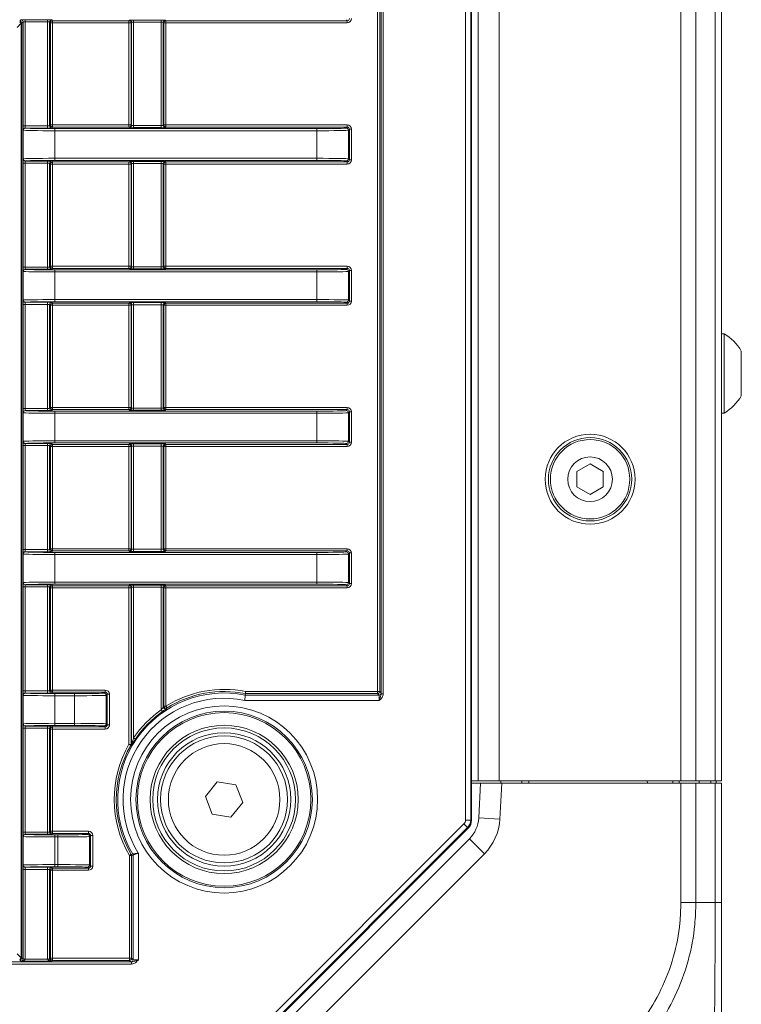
# Model space of a CAD drawing. Header units: millimetres. Extents: x 0 to 1118, y 0 to 864.
# Tile 76 of 139: x 681 to 698, y 166 to 189. Entities that reach past the tile are written whole.
import ezdxf

# ---------------------------------------------------------------- set-up
doc = ezdxf.new("R2010")
doc.units = ezdxf.units.MM
doc.dimstyles.new('SLDDIMSTYLE2', dxfattribs={"dimtxt": 0.18, "dimasz": 3.302, "dimexe": 0, "dimexo": 0.0625, "dimgap": 0, "dimtad": 0, "dimtih": 1, "dimtoh": 1, "dimdec": 0, "dimrnd": 1e-09, "dimzin": 0, "dimdsep": 46, "dimtxsty": 'Standard', "dimsah": 1, "dimcen": 0.09, "dimadec": 0, "dimazin": 0, "dimtfac": 3.302, "dimtdec": 0, "dimtofl": 0, "dimtmove": 0, "dimatfit": 3, "dimfxl": 1, "dimfrac": 2, "dimtolj": 1, "dimtzin": 0, "dimarcsym": 0})

msp = doc.modelspace()

# ---------------------------------------------------------------- linework, layer by layer
at = {"color": 9, "linetype": 'Continuous', "lineweight": 0}
for p, q in [((691.899, 170.247), (691.899, 228.847)), ((692.024, 228.847), (692.024, 170.247)), ((692.697, 171.172), (692.697, 227.922)), ((696.99, 171.172), (696.99, 227.922)), ((697.344, 171.172), (697.344, 227.922)), ((697.801, 171.172), (697.801, 227.922)), ((689.823, 173.284), (689.823, 225.81)), ((689.873, 225.81), (689.873, 173.284)), ((689.908, 173.232), (689.908, 225.862)), ((689.958, 225.862), (689.958, 173.232)), ((681.402, 189.068), (681.303, 188.969)), ((681.366, 189.118), (681.396, 189.148)), ((681.402, 189.068), (681.416, 189.068)), ((681.402, 166.994), (681.402, 189.068)), ((681.446, 189.098), (681.416, 189.068)), ((681.416, 189.068), (681.416, 166.994)), ((681.446, 186.642), (681.446, 189.098)), ((681.496, 189.149), (682.023, 189.149)), ((681.496, 189.149), (681.496, 189.099)), ((682.023, 189.099), (681.496, 189.099)), ((681.496, 189.099), (681.496, 186.642)), ((682.023, 189.149), (682.023, 189.099)), ((682.023, 186.642), (682.023, 189.099)), ((682.073, 189.098), (682.073, 186.644)), ((682.093, 189.077), (682.073, 189.098)), ((682.093, 186.664), (682.093, 189.077)), ((682.143, 189.077), (682.093, 189.077)), ((682.123, 189.148), (682.143, 189.127)), ((682.143, 189.127), (683.947, 189.127)), ((682.143, 189.127), (682.143, 189.077)), ((683.947, 189.077), (682.143, 189.077)), ((682.143, 189.077), (682.143, 186.664)), ((683.947, 189.127), (683.959, 189.139)), ((683.947, 189.127), (683.947, 189.077)), ((683.947, 186.664), (683.947, 189.077)), ((683.997, 189.077), (683.947, 189.077)), ((684.009, 189.089), (683.997, 189.077)), ((683.997, 189.077), (683.997, 186.664)), ((684.009, 186.652), (684.009, 189.089)), ((684.059, 189.141), (684.71, 189.141)), ((684.059, 189.141), (684.059, 189.091)), ((684.71, 189.091), (684.059, 189.091)), ((684.059, 189.091), (684.059, 186.651)), ((684.71, 189.141), (684.71, 189.091)), ((684.71, 186.651), (684.71, 189.091)), ((684.76, 189.089), (684.76, 186.652)), ((684.772, 189.077), (684.76, 189.089)), ((684.772, 186.664), (684.772, 189.077)), ((684.822, 189.077), (684.772, 189.077)), ((684.81, 189.139), (684.822, 189.127)), ((684.822, 189.127), (689.108, 189.127)), ((684.822, 189.077), (684.822, 189.127)), ((689.108, 189.077), (684.822, 189.077)), ((684.822, 189.077), (684.822, 186.664)), ((689.108, 189.127), (689.085, 189.151)), ((689.108, 189.077), (689.108, 189.127)), ((681.446, 186.642), (681.496, 186.642)), ((681.45, 186.54), (681.448, 186.542)), ((681.45, 185.865), (681.45, 186.54)), ((681.496, 186.642), (682.023, 186.642)), ((681.498, 186.592), (681.5, 186.59)), ((682.023, 186.592), (681.498, 186.592)), ((682.023, 186.642), (682.023, 186.592)), ((682.073, 186.644), (682.093, 186.664)), ((682.093, 186.664), (682.143, 186.664)), ((682.143, 186.614), (682.123, 186.594)), ((682.143, 186.664), (682.143, 186.614)), ((682.143, 186.664), (683.947, 186.664)), ((683.947, 186.614), (682.143, 186.614)), ((682.199, 186.528), (682.199, 186.578)), ((682.199, 186.578), (688.385, 186.578)), ((688.385, 186.528), (682.199, 186.528)), ((682.199, 186.528), (682.199, 185.877)), ((683.997, 186.664), (683.947, 186.664)), ((683.947, 186.664), (683.947, 186.614)), ((683.959, 186.602), (683.947, 186.614)), ((683.997, 186.664), (684.009, 186.652)), ((684.059, 186.651), (684.71, 186.651)), ((684.059, 186.651), (684.059, 186.601)), ((684.71, 186.601), (684.059, 186.601)), ((684.71, 186.651), (684.71, 186.601)), ((684.76, 186.652), (684.772, 186.664)), ((684.822, 186.664), (684.772, 186.664)), ((684.822, 186.614), (684.81, 186.602)), ((684.822, 186.664), (689.108, 186.664)), ((684.822, 186.664), (684.822, 186.614)), ((689.108, 186.614), (684.822, 186.614)), ((688.385, 186.528), (688.385, 186.578)), ((688.385, 185.877), (688.385, 186.528)), ((689.085, 186.59), (689.108, 186.614)), ((689.108, 186.664), (689.108, 186.614)), ((689.158, 186.564), (689.135, 186.54)), ((689.135, 186.54), (689.135, 185.865)), ((689.158, 185.841), (689.158, 186.564)), ((689.208, 186.564), (689.158, 186.564)), ((689.208, 186.564), (689.208, 185.841)), ((681.448, 185.863), (681.45, 185.865)), ((681.5, 185.815), (681.498, 185.813)), ((681.498, 185.813), (682.023, 185.813)), ((682.023, 185.813), (682.023, 185.763)), ((682.123, 185.811), (682.143, 185.791)), ((682.199, 185.877), (688.385, 185.877)), ((682.199, 185.827), (682.199, 185.877)), ((688.385, 185.827), (682.199, 185.827)), ((688.385, 185.827), (688.385, 185.877)), ((689.108, 185.791), (689.085, 185.815)), ((689.135, 185.865), (689.158, 185.841)), ((689.208, 185.841), (689.158, 185.841)), ((681.446, 183.306), (681.446, 185.763)), ((681.446, 185.763), (681.496, 185.763)), ((682.023, 185.763), (681.496, 185.763)), ((681.496, 185.763), (681.496, 183.306)), ((682.023, 183.306), (682.023, 185.763)), ((682.073, 185.761), (682.073, 183.308)), ((682.093, 185.741), (682.073, 185.761)), ((682.093, 183.328), (682.093, 185.741)), ((682.143, 185.741), (682.093, 185.741)), ((682.143, 185.791), (683.947, 185.791)), ((682.143, 185.791), (682.143, 185.741)), ((683.947, 185.741), (682.143, 185.741)), ((682.143, 185.741), (682.143, 183.328)), ((683.947, 185.791), (683.959, 185.803)), ((683.947, 185.791), (683.947, 185.741)), ((683.997, 185.741), (683.947, 185.741)), ((683.947, 183.328), (683.947, 185.741)), ((684.009, 185.753), (683.997, 185.741)), ((683.997, 185.741), (683.997, 183.328)), ((684.009, 183.316), (684.009, 185.753)), ((684.059, 185.804), (684.71, 185.804)), ((684.059, 185.804), (684.059, 185.754)), ((684.71, 185.754), (684.059, 185.754)), ((684.059, 185.754), (684.059, 183.315)), ((684.71, 185.804), (684.71, 185.754)), ((684.71, 183.315), (684.71, 185.754)), ((684.76, 185.753), (684.76, 183.316)), ((684.772, 185.741), (684.76, 185.753)), ((684.772, 183.328), (684.772, 185.741)), ((684.822, 185.741), (684.772, 185.741)), ((684.81, 185.803), (684.822, 185.791)), ((684.822, 185.791), (689.108, 185.791)), ((684.822, 185.741), (684.822, 185.791)), ((689.108, 185.741), (684.822, 185.741)), ((684.822, 185.741), (684.822, 183.328)), ((689.108, 185.741), (689.108, 185.791)), ((681.446, 183.306), (681.496, 183.306)), ((681.496, 183.306), (682.023, 183.306)), ((681.498, 183.256), (681.5, 183.254)), ((682.023, 183.256), (681.498, 183.256)), ((682.023, 183.306), (682.023, 183.256)), ((682.073, 183.308), (682.093, 183.328)), ((682.093, 183.328), (682.143, 183.328)), ((682.143, 183.278), (682.123, 183.258)), ((682.143, 183.328), (682.143, 183.278)), ((682.143, 183.328), (683.947, 183.328)), ((683.947, 183.278), (682.143, 183.278)), ((683.947, 183.328), (683.947, 183.278)), ((683.997, 183.328), (683.947, 183.328)), ((683.959, 183.266), (683.947, 183.278)), ((683.997, 183.328), (684.009, 183.316)), ((684.059, 183.315), (684.059, 183.265)), ((684.059, 183.315), (684.71, 183.315)), ((684.71, 183.265), (684.059, 183.265)), ((684.71, 183.315), (684.71, 183.265)), ((684.76, 183.316), (684.772, 183.328)), ((684.822, 183.328), (684.772, 183.328)), ((684.822, 183.278), (684.81, 183.266)), ((684.822, 183.328), (689.108, 183.328)), ((684.822, 183.328), (684.822, 183.278)), ((689.108, 183.278), (684.822, 183.278)), ((689.085, 183.254), (689.108, 183.278)), ((689.108, 183.328), (689.108, 183.278)), ((681.45, 183.204), (681.448, 183.206)), ((681.45, 182.529), (681.45, 183.204)), ((682.199, 183.192), (682.199, 183.242)), ((682.199, 183.242), (688.385, 183.242)), ((688.385, 183.192), (682.199, 183.192)), ((682.199, 183.192), (682.199, 182.541)), ((688.385, 183.192), (688.385, 183.242)), ((688.385, 182.541), (688.385, 183.192)), ((689.158, 183.228), (689.135, 183.204)), ((689.135, 183.204), (689.135, 182.529)), ((689.158, 182.505), (689.158, 183.228)), ((689.208, 183.228), (689.158, 183.228)), ((689.208, 183.228), (689.208, 182.505)), ((681.446, 179.97), (681.446, 182.427)), ((681.446, 182.427), (681.496, 182.427)), ((681.448, 182.527), (681.45, 182.529)), ((682.023, 182.427), (681.496, 182.427)), ((681.496, 182.427), (681.496, 179.97)), ((681.5, 182.479), (681.498, 182.477)), ((681.498, 182.477), (682.023, 182.477)), ((682.023, 182.477), (682.023, 182.427)), ((682.023, 179.97), (682.023, 182.427)), ((682.073, 182.425), (682.073, 179.971)), ((682.093, 182.405), (682.073, 182.425)), ((682.093, 179.992), (682.093, 182.405)), ((682.143, 182.405), (682.093, 182.405)), ((682.123, 182.475), (682.143, 182.455)), ((682.143, 182.455), (683.947, 182.455)), ((682.143, 182.455), (682.143, 182.405)), ((683.947, 182.405), (682.143, 182.405)), ((682.143, 182.405), (682.143, 179.992)), ((682.199, 182.541), (688.385, 182.541)), ((682.199, 182.491), (682.199, 182.541)), ((688.385, 182.491), (682.199, 182.491)), ((683.947, 182.455), (683.959, 182.467)), ((683.947, 182.455), (683.947, 182.405)), ((683.997, 182.405), (683.947, 182.405)), ((683.947, 179.992), (683.947, 182.405)), ((684.009, 182.417), (683.997, 182.405)), ((683.997, 182.405), (683.997, 179.992)), ((684.009, 179.98), (684.009, 182.417)), ((684.059, 182.468), (684.71, 182.468)), ((684.059, 182.468), (684.059, 182.418)), ((684.71, 182.418), (684.059, 182.418)), ((684.059, 182.418), (684.059, 179.979)), ((684.71, 182.468), (684.71, 182.418)), ((684.71, 179.979), (684.71, 182.418)), ((684.76, 182.417), (684.76, 179.98)), ((684.772, 182.405), (684.76, 182.417)), ((684.772, 179.992), (684.772, 182.405)), ((684.822, 182.405), (684.772, 182.405)), ((684.81, 182.467), (684.822, 182.455)), ((684.822, 182.455), (689.108, 182.455)), ((684.822, 182.405), (684.822, 182.455)), ((689.108, 182.405), (684.822, 182.405)), ((684.822, 182.405), (684.822, 179.992)), ((688.385, 182.491), (688.385, 182.541)), ((689.108, 182.455), (689.085, 182.479)), ((689.108, 182.405), (689.108, 182.455)), ((689.135, 182.529), (689.158, 182.505)), ((689.208, 182.505), (689.158, 182.505)), ((682.073, 179.971), (682.093, 179.992)), ((682.093, 179.992), (682.143, 179.992)), ((682.143, 179.992), (682.143, 179.942)), ((682.143, 179.992), (683.947, 179.992)), ((683.947, 179.992), (683.947, 179.942)), ((683.997, 179.992), (683.947, 179.992)), ((683.997, 179.992), (684.009, 179.98)), ((684.76, 179.98), (684.772, 179.992)), ((684.822, 179.992), (684.772, 179.992)), ((684.822, 179.992), (689.108, 179.992)), ((684.822, 179.992), (684.822, 179.942)), ((689.108, 179.992), (689.108, 179.942)), ((681.446, 179.97), (681.496, 179.97)), ((681.45, 179.868), (681.448, 179.87)), ((681.45, 179.192), (681.45, 179.868)), ((681.496, 179.97), (682.023, 179.97)), ((681.498, 179.92), (681.5, 179.918)), ((682.023, 179.92), (681.498, 179.92)), ((682.023, 179.97), (682.023, 179.92)), ((682.143, 179.942), (682.123, 179.921)), ((683.947, 179.942), (682.143, 179.942)), ((682.199, 179.856), (682.199, 179.906)), ((682.199, 179.906), (688.385, 179.906)), ((688.385, 179.856), (682.199, 179.856)), ((682.199, 179.856), (682.199, 179.205)), ((683.959, 179.93), (683.947, 179.942)), ((684.059, 179.979), (684.059, 179.929)), ((684.059, 179.979), (684.71, 179.979)), ((684.71, 179.929), (684.059, 179.929)), ((684.71, 179.979), (684.71, 179.929)), ((684.822, 179.942), (684.81, 179.93)), ((689.108, 179.942), (684.822, 179.942)), ((688.385, 179.856), (688.385, 179.906)), ((688.385, 179.205), (688.385, 179.856)), ((689.085, 179.918), (689.108, 179.942)), ((689.158, 179.892), (689.135, 179.868)), ((689.135, 179.868), (689.135, 179.192)), ((689.158, 179.169), (689.158, 179.892)), ((689.208, 179.892), (689.158, 179.892)), ((689.208, 179.892), (689.208, 179.169)), ((681.446, 176.634), (681.446, 179.091)), ((681.496, 179.091), (681.446, 179.091)), ((681.448, 179.191), (681.45, 179.192)), ((682.023, 179.091), (681.496, 179.091)), ((681.496, 179.091), (681.496, 176.634)), ((681.5, 179.143), (681.498, 179.141)), ((681.498, 179.141), (682.023, 179.141)), ((682.023, 179.141), (682.023, 179.091)), ((682.023, 176.634), (682.023, 179.091)), ((682.073, 179.089), (682.073, 176.635)), ((682.093, 179.069), (682.073, 179.089)), ((682.093, 176.655), (682.093, 179.069)), ((682.143, 179.069), (682.093, 179.069)), ((682.123, 179.139), (682.143, 179.119)), ((682.143, 179.119), (683.947, 179.119)), ((682.143, 179.119), (682.143, 179.069)), ((683.947, 179.069), (682.143, 179.069)), ((682.143, 179.069), (682.143, 176.655)), ((682.199, 179.155), (682.199, 179.205)), ((682.199, 179.205), (688.385, 179.205)), ((688.385, 179.155), (682.199, 179.155)), ((683.947, 179.119), (683.959, 179.131)), ((683.947, 179.119), (683.947, 179.069)), ((683.997, 179.069), (683.947, 179.069)), ((683.947, 176.655), (683.947, 179.069)), ((684.009, 179.081), (683.997, 179.069)), ((683.997, 179.069), (683.997, 176.655)), ((684.009, 176.644), (684.009, 179.081)), ((684.059, 179.132), (684.71, 179.132)), ((684.059, 179.132), (684.059, 179.082)), ((684.71, 179.082), (684.059, 179.082)), ((684.059, 179.082), (684.059, 176.642)), ((684.71, 179.132), (684.71, 179.082)), ((684.71, 176.642), (684.71, 179.082)), ((684.76, 179.081), (684.76, 176.644)), ((684.772, 179.069), (684.76, 179.081)), ((684.772, 176.655), (684.772, 179.069)), ((684.822, 179.069), (684.772, 179.069)), ((684.81, 179.131), (684.822, 179.119)), ((684.822, 179.119), (689.108, 179.119)), ((684.822, 179.069), (684.822, 179.119)), ((689.108, 179.069), (684.822, 179.069)), ((684.822, 179.069), (684.822, 176.655)), ((688.385, 179.155), (688.385, 179.205)), ((689.108, 179.119), (689.085, 179.143)), ((689.108, 179.069), (689.108, 179.119)), ((689.135, 179.192), (689.158, 179.169)), ((689.208, 179.169), (689.158, 179.169)), ((681.496, 176.634), (681.446, 176.634)), ((681.45, 176.532), (681.448, 176.534)), ((681.45, 175.856), (681.45, 176.532)), ((681.496, 176.634), (682.023, 176.634)), ((681.498, 176.584), (681.5, 176.582)), ((682.023, 176.584), (681.498, 176.584)), ((682.023, 176.634), (682.023, 176.584)), ((682.073, 176.635), (682.093, 176.655)), ((682.093, 176.655), (682.143, 176.655)), ((682.143, 176.605), (682.123, 176.585)), ((682.143, 176.655), (682.143, 176.605)), ((682.143, 176.655), (683.947, 176.655)), ((683.947, 176.605), (682.143, 176.605)), ((682.199, 176.52), (682.199, 176.57)), ((682.199, 176.57), (688.385, 176.57)), ((688.385, 176.52), (682.199, 176.52)), ((682.199, 176.52), (682.199, 175.868)), ((683.947, 176.655), (683.947, 176.605)), ((683.997, 176.655), (683.947, 176.655)), ((683.959, 176.594), (683.947, 176.605)), ((683.997, 176.655), (684.009, 176.644)), ((684.059, 176.642), (684.059, 176.592)), ((684.059, 176.642), (684.71, 176.642)), ((684.71, 176.592), (684.059, 176.592)), ((684.71, 176.642), (684.71, 176.592)), ((684.76, 176.644), (684.772, 176.655)), ((684.822, 176.655), (684.772, 176.655)), ((684.822, 176.605), (684.81, 176.594)), ((684.822, 176.655), (689.108, 176.655)), ((684.822, 176.655), (684.822, 176.605)), ((689.108, 176.605), (684.822, 176.605)), ((688.385, 176.52), (688.385, 176.57)), ((688.385, 175.868), (688.385, 176.52)), ((689.085, 176.582), (689.108, 176.605)), ((689.108, 176.655), (689.108, 176.605)), ((689.158, 176.556), (689.135, 176.532)), ((689.135, 176.532), (689.135, 175.856)), ((689.158, 175.833), (689.158, 176.556)), ((689.208, 176.556), (689.158, 176.556)), ((689.208, 176.556), (689.208, 175.833)), ((681.448, 175.855), (681.45, 175.856)), ((681.5, 175.806), (681.498, 175.805)), ((682.199, 175.868), (688.385, 175.868)), ((682.199, 175.818), (682.199, 175.868)), ((688.385, 175.818), (682.199, 175.818)), ((688.385, 175.818), (688.385, 175.868)), ((689.108, 175.783), (689.085, 175.806)), ((689.135, 175.856), (689.158, 175.833)), ((689.208, 175.833), (689.158, 175.833)), ((681.446, 173.298), (681.446, 175.755)), ((681.446, 175.755), (681.496, 175.755)), ((682.023, 175.755), (681.496, 175.755)), ((681.496, 175.755), (681.496, 173.298)), ((681.498, 175.805), (682.023, 175.805)), ((682.023, 175.805), (682.023, 175.755)), ((682.023, 173.298), (682.023, 175.755)), ((682.073, 175.753), (682.073, 173.299)), ((682.093, 175.733), (682.073, 175.753)), ((682.093, 173.319), (682.093, 175.733)), ((682.143, 175.733), (682.093, 175.733)), ((682.123, 175.803), (682.143, 175.783)), ((682.143, 175.783), (683.947, 175.783)), ((682.143, 175.783), (682.143, 175.733)), ((683.947, 175.733), (682.143, 175.733)), ((682.143, 175.733), (682.143, 173.319)), ((683.947, 175.783), (683.959, 175.794)), ((683.947, 175.783), (683.947, 175.733)), ((683.947, 175.733), (683.997, 175.733)), ((683.947, 172.036), (683.947, 175.733)), ((684.009, 175.744), (683.997, 175.733)), ((683.997, 175.733), (683.997, 172.036)), ((684.059, 175.796), (684.71, 175.796)), ((684.059, 175.796), (684.059, 175.746)), ((684.71, 175.746), (684.059, 175.746)), ((684.059, 175.746), (684.059, 172.189)), ((684.71, 175.796), (684.71, 175.746)), ((684.71, 172.851), (684.71, 175.746)), ((684.772, 175.733), (684.76, 175.744)), ((684.772, 172.94), (684.772, 175.733)), ((684.772, 175.733), (684.822, 175.733)), ((684.81, 175.794), (684.822, 175.783)), ((684.822, 175.783), (689.108, 175.783)), ((684.822, 175.733), (684.822, 175.783)), ((689.108, 175.733), (684.822, 175.733)), ((684.822, 175.733), (684.822, 172.94)), ((689.108, 175.733), (689.108, 175.783)), ((681.446, 173.298), (681.496, 173.298)), ((681.496, 173.298), (682.023, 173.298)), ((681.498, 173.248), (681.5, 173.246)), ((682.023, 173.248), (681.498, 173.248)), ((682.023, 173.298), (682.023, 173.248)), ((682.073, 173.299), (682.093, 173.319)), ((682.093, 173.319), (682.143, 173.319)), ((682.143, 173.269), (682.123, 173.249)), ((682.143, 173.319), (682.143, 173.269)), ((682.143, 173.319), (683.385, 173.319)), ((683.385, 173.269), (682.143, 173.269)), ((683.361, 173.246), (683.385, 173.269)), ((683.385, 173.269), (683.385, 173.319)), ((686.704, 173.284), (689.823, 173.284)), ((689.823, 173.234), (689.823, 173.284)), ((689.823, 173.284), (689.873, 173.284)), ((689.873, 173.284), (689.907, 173.25)), ((681.45, 173.196), (681.448, 173.198)), ((681.45, 172.52), (681.45, 173.196)), ((682.199, 173.184), (682.199, 173.234)), ((682.199, 173.234), (682.661, 173.234)), ((682.661, 173.184), (682.199, 173.184)), ((682.199, 173.184), (682.199, 172.532)), ((682.661, 173.184), (682.661, 173.234)), ((682.661, 172.532), (682.661, 173.184)), ((683.435, 173.219), (683.411, 173.196)), ((683.411, 173.196), (683.411, 172.52)), ((683.435, 172.497), (683.435, 173.219)), ((683.435, 173.219), (683.485, 173.219)), ((683.485, 173.219), (683.485, 172.497)), ((689.86, 173.075), (686.683, 173.075)), ((689.857, 173.2), (689.823, 173.234)), ((689.908, 173.232), (689.958, 173.232)), ((684.71, 172.851), (684.739, 172.81)), ((684.772, 172.94), (684.822, 172.94)), ((684.848, 172.898), (684.822, 172.94)), ((681.446, 169.961), (681.446, 172.419)), ((681.496, 172.419), (681.446, 172.419)), ((681.448, 172.519), (681.45, 172.52)), ((682.023, 172.419), (681.496, 172.419)), ((681.496, 172.419), (681.496, 169.961)), ((681.5, 172.47), (681.498, 172.469)), ((681.498, 172.469), (682.023, 172.469)), ((682.023, 172.469), (682.023, 172.419)), ((682.023, 169.961), (682.023, 172.419)), ((682.073, 172.417), (682.073, 169.963)), ((682.093, 172.397), (682.073, 172.417)), ((682.093, 169.983), (682.093, 172.397)), ((682.143, 172.397), (682.093, 172.397)), ((682.123, 172.467), (682.143, 172.447)), ((682.143, 172.447), (683.385, 172.447)), ((682.143, 172.447), (682.143, 172.397)), ((683.385, 172.397), (682.143, 172.397)), ((682.143, 172.397), (682.143, 169.983)), ((682.199, 172.482), (682.199, 172.532)), ((682.199, 172.532), (682.661, 172.532)), ((682.661, 172.482), (682.199, 172.482)), ((682.661, 172.482), (682.661, 172.532)), ((683.385, 172.447), (683.361, 172.47)), ((683.385, 172.447), (683.385, 172.397)), ((683.411, 172.52), (683.435, 172.497)), ((683.435, 172.497), (683.485, 172.497)), ((684.059, 172.189), (684.1, 172.161)), ((683.947, 172.036), (683.991, 172.011)), ((683.947, 172.036), (683.997, 172.036)), ((697.699, 171.122), (697.699, 171.172)), ((692.756, 171.122), (692.711, 170.271)), ((696.99, 168.298), (696.99, 171.122)), ((697.344, 171.122), (697.344, 168.297)), ((697.801, 168.297), (697.801, 171.122)), ((691.899, 170.247), (692.024, 170.247)), ((692.024, 170.247), (692.042, 170.239)), ((692.711, 170.271), (692.212, 170.297)), ((686.648, 164.944), (691.863, 170.158)), ((691.951, 170.07), (686.737, 164.856)), ((691.863, 170.158), (691.951, 170.07)), ((691.969, 170.063), (691.951, 170.07)), ((681.496, 169.961), (681.446, 169.961)), ((681.45, 169.86), (681.448, 169.861)), ((681.45, 169.184), (681.45, 169.86)), ((681.496, 169.961), (682.023, 169.961)), ((681.498, 169.911), (681.5, 169.91)), ((682.023, 169.911), (681.498, 169.911)), ((682.023, 169.961), (682.023, 169.911)), ((682.073, 169.963), (682.093, 169.983)), ((682.093, 169.983), (682.143, 169.983)), ((682.143, 169.933), (682.123, 169.913)), ((682.143, 169.983), (682.143, 169.933)), ((682.143, 169.983), (682.991, 169.983)), ((682.991, 169.933), (682.143, 169.933)), ((682.199, 169.848), (682.199, 169.898)), ((682.199, 169.898), (682.268, 169.898)), ((682.199, 169.848), (682.199, 169.196)), ((682.268, 169.848), (682.199, 169.848)), ((682.268, 169.848), (682.268, 169.898)), ((682.268, 169.196), (682.268, 169.848)), ((682.968, 169.91), (682.991, 169.933)), ((682.991, 169.933), (682.991, 169.983)), ((683.041, 169.883), (683.018, 169.86)), ((683.018, 169.86), (683.018, 169.184)), ((683.041, 169.161), (683.041, 169.883)), ((683.091, 169.883), (683.041, 169.883)), ((683.091, 169.883), (683.091, 169.161)), ((692.347, 169.452), (691.994, 169.806)), ((683.96, 169.411), (684.003, 169.436)), ((684.01, 169.411), (683.96, 169.411)), ((683.96, 166.984), (683.96, 169.411)), ((684.045, 169.42), (684.01, 169.411)), ((684.01, 169.411), (684.01, 166.984)), ((684.17, 169.469), (684.17, 166.947)), ((692.347, 169.452), (687.37, 164.476)), ((681.446, 166.964), (681.446, 169.083)), ((681.446, 169.083), (681.496, 169.083)), ((681.448, 169.183), (681.45, 169.184)), ((682.023, 169.083), (681.496, 169.083)), ((681.496, 169.083), (681.496, 166.964)), ((681.5, 169.134), (681.498, 169.133)), ((681.498, 169.133), (682.023, 169.133)), ((682.023, 169.133), (682.023, 169.083)), ((682.023, 166.964), (682.023, 169.083)), ((682.073, 169.081), (682.073, 166.964)), ((682.093, 169.061), (682.073, 169.081)), ((682.123, 169.131), (682.143, 169.111)), ((682.143, 169.111), (682.991, 169.111)), ((682.143, 169.111), (682.143, 169.061)), ((682.199, 169.146), (682.199, 169.196)), ((682.199, 169.196), (682.268, 169.196)), ((682.268, 169.146), (682.199, 169.146)), ((682.268, 169.146), (682.268, 169.196)), ((682.991, 169.111), (682.968, 169.134)), ((682.991, 169.061), (682.991, 169.111)), ((683.018, 169.184), (683.041, 169.161)), ((683.091, 169.161), (683.041, 169.161)), ((682.093, 166.984), (682.093, 169.061)), ((682.143, 169.061), (682.093, 169.061)), ((682.991, 169.061), (682.143, 169.061)), ((682.143, 169.061), (682.143, 166.984)), ((697.344, 168.297), (697.801, 168.297)), ((681.303, 167.092), (681.402, 166.994)), ((681.402, 166.994), (681.416, 166.994)), ((681.416, 166.994), (681.446, 166.964)), ((682.073, 166.964), (682.093, 166.984)), ((682.093, 166.984), (682.143, 166.984)), ((682.143, 166.984), (682.143, 166.934)), ((682.143, 166.984), (683.96, 166.984)), ((683.96, 166.934), (683.96, 166.984)), ((683.96, 166.984), (684.01, 166.984)), ((684.01, 166.984), (684.045, 166.95)), ((553.132, 166.898), (684.012, 166.898)), ((684.012, 166.848), (553.132, 166.848)), ((681.398, 166.912), (681.366, 166.944)), ((682.121, 166.912), (681.398, 166.912)), ((681.446, 166.964), (681.496, 166.964)), ((681.446, 166.963), (681.496, 166.962)), ((681.496, 166.962), (682.023, 166.962)), ((682.023, 166.964), (682.073, 166.964)), ((682.023, 166.962), (682.073, 166.963)), ((682.143, 166.934), (682.121, 166.912)), ((683.96, 166.934), (682.143, 166.934)), ((683.995, 166.9), (683.96, 166.934)), ((684.012, 166.898), (684.012, 166.848))]:
    msp.add_line(p, q, dxfattribs=at)
at = {"color": 7, "linetype": 'Continuous', "lineweight": 15}
for p, q in [((692.042, 228.855), (692.042, 170.239)), ((692.197, 171.172), (692.197, 227.922)), ((697.947, 171.172), (697.947, 227.922)), ((698.012, 181.735), (697.947, 181.735)), ((698.012, 179.86), (698.012, 181.735)), ((698.417, 180.269), (698.417, 181.325)), ((697.947, 179.86), (698.012, 179.86)), ((694.844, 178.658), (694.531, 178.477)), ((695.156, 178.477), (694.844, 178.658)), ((694.531, 178.477), (694.531, 178.117)), ((695.156, 178.117), (695.156, 178.477)), ((694.531, 178.117), (694.844, 177.936)), ((694.844, 177.936), (695.156, 178.117)), ((684.009, 172.033), (684.009, 175.744)), ((684.76, 175.744), (684.76, 172.919)), ((686.7, 173.234), (686.696, 173.2)), ((686.696, 173.2), (689.857, 173.2)), ((689.823, 173.234), (686.7, 173.234)), ((692.197, 171.172), (692.042, 171.172)), ((692.042, 171.172), (692.197, 171.172)), ((692.197, 171.172), (692.697, 171.172)), ((692.697, 171.172), (696.99, 171.172)), ((692.735, 171.122), (692.735, 171.172)), ((693.235, 171.172), (693.235, 171.122)), ((693.398, 171.172), (693.397, 171.122)), ((696.196, 171.172), (696.197, 171.122)), ((696.797, 171.172), (696.797, 171.122)), ((696.948, 171.172), (696.947, 171.122)), ((696.99, 171.172), (697.344, 171.172)), ((697.344, 171.172), (697.801, 171.172)), ((697.421, 171.172), (697.422, 171.122)), ((697.801, 171.172), (697.947, 171.172)), ((697.822, 171.172), (697.822, 171.122)), ((685.755, 170.803), (686.035, 171.152)), ((686.035, 171.152), (686.477, 171.083)), ((686.477, 171.083), (686.639, 170.666)), ((692.042, 171.122), (692.255, 171.122)), ((692.212, 170.297), (692.255, 171.122)), ((692.255, 171.122), (692.756, 171.122)), ((692.756, 171.122), (696.99, 171.122)), ((696.99, 171.122), (697.344, 171.122)), ((697.344, 171.122), (697.801, 171.122)), ((697.801, 171.122), (697.947, 171.122)), ((697.947, 171.122), (697.947, 168.298)), ((685.917, 170.386), (685.755, 170.803)), ((686.639, 170.666), (686.359, 170.317)), ((686.359, 170.317), (685.917, 170.386)), ((691.969, 170.063), (686.744, 164.838)), ((687.017, 164.829), (691.994, 169.806)), ((684.045, 166.95), (684.045, 169.42))]:
    msp.add_line(p, q, dxfattribs=at)
at = {"color": 9, "linetype": 'Continuous', "lineweight": 0, "flags": 128}
for points in [[(684.002, 172.008), (684, 172.008), (683.993, 172.01), (683.991, 172.011)], [(683.997, 172.036), (684.003, 172.035), (684.009, 172.033)]]:
    msp.add_lwpolyline(points, dxfattribs=at)
at = {"color": 7, "linetype": 'Continuous', "lineweight": 15}
for centre, radius in [((694.844, 178.297), 1.062), ((694.844, 178.297), 0.984), ((694.844, 178.297), 0.938), ((694.844, 178.297), 0.528), ((686.197, 170.735), 2.05), ((686.197, 170.735), 1.75), ((686.197, 170.735), 1.688), ((686.197, 170.735), 1.575), ((686.197, 170.735), 1.5)]:
    msp.add_circle(centre, radius, dxfattribs=at)
at = {"color": 9, "linetype": 'Continuous', "lineweight": 0}
for radius in [2.21, 2.085, 1.318]:
    msp.add_circle((686.197, 170.735), radius, dxfattribs=at)
for centre, radius, start, end in [((681.366, 189.068), 0.05, 0.0204, 89.9796), ((681.329, 189.03), 0.0821, 27.2738, 62.7262), ((681.396, 189.098), 0.05, 0.0204, 89.9796), ((682.123, 189.098), 0.05, 90.0204, 179.9796), ((682.143, 189.077), 0.05, 90.0204, 179.9796), ((683.947, 189.077), 0.05, 0.0204, 89.9796), ((683.959, 189.089), 0.05, 0.0204, 89.9796), ((684.81, 189.089), 0.05, 90.0204, 179.9796), ((684.822, 189.077), 0.05, 90.0204, 179.9796), ((681.498, 186.542), 0.05, 90.0204, 179.9796), ((681.5, 186.54), 0.05, 90.0204, 179.9796), ((682.123, 186.644), 0.05, 180.0204, 269.9796), ((682.143, 186.664), 0.05, 180.0204, 269.9796), ((683.947, 186.664), 0.05, 270.0204, 359.9796), ((683.959, 186.652), 0.05, 270.0204, 359.9796), ((684.81, 186.652), 0.05, 180.0204, 269.9796), ((684.822, 186.664), 0.05, 180.0204, 269.9796), ((689.085, 186.54), 0.05, 0.0204, 89.9796), ((681.498, 185.863), 0.05, 180.0204, 269.9796), ((681.5, 185.865), 0.05, 180.0204, 269.9796), ((682.123, 185.761), 0.05, 90.0204, 179.9796), ((689.085, 185.865), 0.05, 270.0204, 359.9796), ((682.143, 185.741), 0.05, 90.0204, 179.9796), ((683.947, 185.741), 0.05, 0.0204, 89.9796), ((683.959, 185.753), 0.05, 0.0204, 89.9796), ((684.81, 185.753), 0.05, 90.0204, 179.9796), ((684.822, 185.741), 0.05, 90.0204, 179.9796), ((681.498, 183.206), 0.05, 90.0204, 179.9796), ((681.5, 183.204), 0.05, 90.0204, 179.9796), ((682.123, 183.308), 0.05, 180.0204, 269.9796), ((682.143, 183.328), 0.05, 180.0204, 269.9796), ((683.947, 183.328), 0.05, 270.0204, 359.9796), ((683.959, 183.316), 0.05, 270.0204, 359.9796), ((684.81, 183.316), 0.05, 180.0204, 269.9796), ((684.822, 183.328), 0.05, 180.0204, 269.9796), ((689.085, 183.204), 0.05, 0.0204, 89.9796), ((681.498, 182.527), 0.05, 180.0204, 269.9796), ((681.5, 182.529), 0.05, 180.0204, 269.9796), ((682.123, 182.425), 0.05, 90.0204, 179.9796), ((682.143, 182.405), 0.05, 90.0204, 179.9796), ((683.947, 182.405), 0.05, 0.0204, 89.9796), ((683.959, 182.417), 0.05, 0.0204, 89.9796), ((684.81, 182.417), 0.05, 90.0204, 179.9796), ((684.822, 182.405), 0.05, 90.0204, 179.9796), ((689.085, 182.529), 0.05, 270.0204, 359.9796), ((682.143, 179.992), 0.05, 180.0204, 269.9796), ((683.947, 179.992), 0.05, 270.0204, 359.9796), ((684.822, 179.992), 0.05, 180.0204, 269.9796), ((681.498, 179.87), 0.05, 90.0204, 179.9796), ((681.5, 179.868), 0.05, 90.0204, 179.9796), ((682.123, 179.972), 0.05, 180.0204, 269.9796), ((683.959, 179.98), 0.05, 270.0204, 359.9796), ((684.81, 179.98), 0.05, 180.0204, 269.9796), ((689.085, 179.868), 0.05, 0.0204, 89.9796), ((681.498, 179.191), 0.05, 180.0204, 269.9796), ((681.5, 179.193), 0.05, 180.0204, 269.9796), ((682.123, 179.089), 0.05, 90.0204, 179.9796), ((682.143, 179.069), 0.05, 90.0204, 179.9796), ((683.947, 179.069), 0.05, 0.0204, 89.9796), ((683.959, 179.081), 0.05, 0.0204, 89.9796), ((684.81, 179.081), 0.05, 90.0204, 179.9796), ((684.822, 179.069), 0.05, 90.0204, 179.9796), ((689.085, 179.193), 0.05, 270.0204, 359.9796), ((681.498, 176.534), 0.05, 90.0204, 179.9796), ((681.5, 176.532), 0.05, 90.0204, 179.9796), ((682.123, 176.635), 0.05, 180.0204, 269.9796), ((682.143, 176.656), 0.05, 180.0204, 269.9796), ((683.947, 176.656), 0.05, 270.0204, 359.9796), ((683.959, 176.644), 0.05, 270.0204, 359.9796), ((684.81, 176.644), 0.05, 180.0204, 269.9796), ((684.822, 176.656), 0.05, 180.0204, 269.9796), ((689.085, 176.532), 0.05, 0.0204, 89.9796), ((681.498, 175.855), 0.05, 180.0204, 269.9796), ((681.5, 175.856), 0.05, 180.0204, 269.9796), ((689.085, 175.856), 0.05, 270.0204, 359.9796), ((682.123, 175.753), 0.05, 90.0204, 179.9796), ((682.143, 175.733), 0.05, 90.0204, 179.9796), ((683.947, 175.733), 0.05, 0.0204, 89.9796), ((683.959, 175.744), 0.05, 0.0204, 89.9796), ((684.81, 175.744), 0.05, 90.0204, 179.9796), ((684.822, 175.733), 0.05, 90.0204, 179.9796), ((681.498, 173.198), 0.05, 90.0204, 179.9796), ((682.123, 173.299), 0.05, 180.0204, 269.9796), ((682.143, 173.319), 0.05, 180.0204, 269.9796), ((686.197, 170.735), 2.515, 78.5562, 210.8317), ((686.197, 170.735), 2.599, 78.7434, 121.9465), ((689.823, 173.284), 0.05, 270.0204, 359.9796), ((689.857, 173.25), 0.05, 270.0204, 359.9796), ((681.5, 173.196), 0.05, 90.0204, 179.9796), ((683.361, 173.196), 0.05, 0.0204, 89.9796), ((686.197, 170.735), 2.39, 78.2598, 211.9694), ((686.197, 170.735), 2.586, 125.0904, 145.7802), ((684.822, 172.94), 0.05, 180.0451, 301.9014), ((684.81, 172.919), 0.05, 232.0165, 302.3567), ((681.498, 172.519), 0.05, 180.0204, 269.9796), ((681.5, 172.52), 0.05, 180.0204, 269.9796), ((682.123, 172.417), 0.05, 90.0204, 179.9796), ((682.143, 172.397), 0.05, 90.0204, 179.9796), ((683.361, 172.52), 0.05, 270.0204, 359.9796), ((686.197, 170.735), 2.599, 149.9475, 210.6238), ((686.197, 170.735), 2.549, 149.9475, 210.6238), ((683.947, 172.036), 0.05, 329.9523, 359.9952), ((683.959, 172.033), 0.05, 329.8848, 359.9952), ((691.774, 170.247), 0.25, 315.0036, 359.9964), ((691.463, 170.336), 1.25, 315, 357), ((681.498, 169.861), 0.05, 90.0204, 179.9796), ((681.5, 169.86), 0.05, 90.0204, 179.9796), ((682.123, 169.963), 0.05, 180.0204, 269.9796), ((682.143, 169.983), 0.05, 180.0204, 269.9796), ((682.968, 169.86), 0.05, 0.0204, 89.9796), ((679.022, 187.286), 18.532, 285.5929, 285.7021), ((683.96, 169.411), 0.05, 0.0049, 30.6189), ((683.995, 169.42), 0.05, 0.0049, 30.8268), ((681.498, 169.183), 0.05, 180.0204, 269.9796), ((681.5, 169.184), 0.05, 180.0204, 269.9796), ((682.123, 169.081), 0.05, 90.0204, 179.9796), ((682.143, 169.061), 0.05, 90.0204, 179.9796), ((682.968, 169.184), 0.05, 270.0204, 359.9796), ((681.366, 166.994), 0.05, 270.0204, 359.9796), ((681.329, 167.031), 0.0821, 297.2738, 332.7262), ((682.143, 166.984), 0.05, 180.0204, 269.9796), ((683.96, 166.984), 0.05, 270.0204, 359.9796), ((683.995, 166.95), 0.05, 270.0204, 359.9796)]:
    msp.add_arc(centre, radius, start, end, dxfattribs=at)
at = {"color": 7, "linetype": 'Continuous', "lineweight": 15}
for centre, radius, start, end in [((697.473, 180.797), 1.081, 29.2162, 60.1179), ((697.473, 180.797), 1.081, 299.8821, 330.7838), ((686.197, 170.735), 2.549, 78.6332, 121.9465), ((686.197, 170.735), 2.536, 125.0904, 145.7802), ((684.81, 172.919), 0.05, 180.0402, 232.0283), ((691.463, 170.336), 0.75, 315, 357)]:
    msp.add_arc(centre, radius, start, end, dxfattribs=at)
at = {"color": 9, "linetype": 'Continuous', "lineweight": 0}
for centre, major_axis, ratio, start_param, end_param in [((681.496, 189.148), (0.1, 0), 0.017455, 1.570796, 3.124139), ((681.496, 189.098), (0.05, 0), 0.03491, 1.570796, 3.124139), ((682.023, 189.148), (0.1, 0), 0.017455, 0.017453, 1.570796), ((682.023, 189.098), (0.05, 0), 0.03491, 0.017453, 1.570796), ((684.059, 189.139), (0.1, 0), 0.017455, 1.570796, 3.124139), ((684.059, 189.089), (0.05, 0), 0.03491, 1.570796, 3.124139), ((684.71, 189.139), (0.1, 0), 0.017455, 0.017453, 1.570796), ((684.71, 189.089), (0.05, 0), 0.03491, 0.017453, 1.570796), ((689.108, 189.177), (0.0354, -0.0354), 0.999087, 5.497939, 7.068431), ((689.108, 189.177), (0.0707, -0.0707), 0.999695, 5.497939, 7.068431), ((681.448, 186.642), (0, 0.1), 0.017455, 1.570796, 3.124139), ((682.199, 186.541), (0.75, 0), 0.016291, 3.159046, 4.712389), ((681.498, 186.642), (0, 0.05), 0.03491, 1.570796, 3.124139), ((682.199, 186.591), (0.7, 0), 0.017455, 3.159046, 4.712389), ((682.023, 186.644), (0.05, 0), 0.03491, 4.712389, 6.265732), ((682.023, 186.594), (0.1, 0), 0.017455, 4.712389, 6.265732), ((684.059, 186.602), (0.1, 0), 0.017455, 3.159046, 4.712389), ((684.059, 186.652), (0.05, 0), 0.03491, 3.159046, 4.712389), ((684.71, 186.652), (0.05, 0), 0.03491, 4.712389, 6.265732), ((684.71, 186.602), (0.1, 0), 0.017455, 4.712389, 6.265732), ((688.385, 186.591), (0.7, 0), 0.017455, 4.712389, 6.265732), ((688.385, 186.541), (0.75, 0), 0.016291, 4.712389, 6.265732), ((689.108, 186.564), (0.0707, 0.0707), 0.999695, 5.497939, 7.068431), ((689.108, 186.564), (0.0354, 0.0354), 0.999087, 5.497939, 7.068431), ((681.448, 185.763), (0, 0.1), 0.017455, 0.017453, 1.570796), ((682.199, 185.865), (0.75, 0), 0.016291, 1.570796, 3.124139), ((681.498, 185.763), (0, 0.05), 0.03491, 0.017453, 1.570796), ((682.199, 185.815), (0.7, 0), 0.017455, 1.570796, 3.124139), ((682.023, 185.811), (0.1, 0), 0.017455, 0.017453, 1.570796), ((688.385, 185.865), (0.75, 0), 0.016291, 0.017453, 1.570796), ((688.385, 185.815), (0.7, 0), 0.017455, 0.017453, 1.570796), ((689.108, 185.841), (0.0354, -0.0354), 0.999087, 5.497939, 7.068431), ((689.108, 185.841), (0.0707, -0.0707), 0.999695, 5.497939, 7.068431), ((682.023, 185.761), (0.05, 0), 0.03491, 0.017453, 1.570796), ((684.059, 185.803), (0.1, 0), 0.017455, 1.570796, 3.124139), ((684.059, 185.753), (0.05, 0), 0.03491, 1.570796, 3.124139), ((684.71, 185.803), (0.1, 0), 0.017455, 0.017453, 1.570796), ((684.71, 185.753), (0.05, 0), 0.03491, 0.017453, 1.570796), ((681.448, 183.306), (0, 0.1), 0.017455, 1.570796, 3.124139), ((681.498, 183.306), (0, 0.05), 0.03491, 1.570796, 3.124139), ((682.199, 183.255), (0.7, 0), 0.017455, 3.159046, 4.712389), ((682.023, 183.308), (0.05, 0), 0.03491, 4.712389, 6.265732), ((682.023, 183.258), (0.1, 0), 0.017455, 4.712389, 6.265732), ((684.059, 183.266), (0.1, 0), 0.017455, 3.159046, 4.712389), ((684.059, 183.316), (0.05, 0), 0.03491, 3.159046, 4.712389), ((684.71, 183.316), (0.05, 0), 0.03491, 4.712389, 6.265732), ((684.71, 183.266), (0.1, 0), 0.017455, 4.712389, 6.265732), ((688.385, 183.255), (0.7, 0), 0.017455, 4.712389, 6.265732), ((689.108, 183.228), (0.0707, 0.0707), 0.999695, 5.497939, 7.068431), ((689.108, 183.228), (0.0354, 0.0354), 0.999087, 5.497939, 7.068431), ((682.199, 183.205), (0.75, 0), 0.016291, 3.159046, 4.712389), ((688.385, 183.205), (0.75, 0), 0.016291, 4.712389, 6.265732), ((681.448, 182.427), (0, 0.1), 0.017455, 0.017453, 1.570796), ((682.199, 182.528), (0.75, 0), 0.016291, 1.570796, 3.124139), ((681.498, 182.427), (0, 0.05), 0.03491, 0.017453, 1.570796), ((682.199, 182.478), (0.7, 0), 0.017455, 1.570796, 3.124139), ((682.023, 182.475), (0.1, 0), 0.017455, 0.017453, 1.570796), ((682.023, 182.425), (0.05, 0), 0.03491, 0.017453, 1.570796), ((684.059, 182.467), (0.1, 0), 0.017455, 1.570796, 3.124139), ((684.059, 182.417), (0.05, 0), 0.03491, 1.570796, 3.124139), ((684.71, 182.467), (0.1, 0), 0.017455, 0.017453, 1.570796), ((684.71, 182.417), (0.05, 0), 0.03491, 0.017453, 1.570796), ((688.385, 182.528), (0.75, 0), 0.016291, 0.017453, 1.570796), ((688.385, 182.478), (0.7, 0), 0.017455, 0.017453, 1.570796), ((689.108, 182.505), (0.0354, -0.0354), 0.999087, 5.497939, 7.068431), ((689.108, 182.505), (0.0707, -0.0707), 0.999695, 5.497939, 7.068431), ((689.108, 179.892), (0.0707, 0.0707), 0.999695, 5.497939, 7.068431), ((681.448, 179.97), (0, 0.1), 0.017455, 1.570796, 3.124139), ((682.199, 179.868), (0.75, 0), 0.016291, 3.159046, 4.712389), ((681.498, 179.97), (0, 0.05), 0.03491, 1.570796, 3.124139), ((682.199, 179.918), (0.7, 0), 0.017455, 3.159046, 4.712389), ((682.023, 179.972), (0.05, 0), 0.03491, 4.712389, 6.265732), ((682.023, 179.922), (0.1, 0), 0.017455, 4.712389, 6.265732), ((684.059, 179.93), (0.1, 0), 0.017455, 3.159046, 4.712389), ((684.059, 179.98), (0.05, 0), 0.03491, 3.159046, 4.712389), ((684.71, 179.98), (0.05, 0), 0.03491, 4.712389, 6.265732), ((684.71, 179.93), (0.1, 0), 0.017455, 4.712389, 6.265732), ((688.385, 179.918), (0.7, 0), 0.017455, 4.712389, 6.265732), ((688.385, 179.868), (0.75, 0), 0.016291, 4.712389, 6.265732), ((689.108, 179.892), (0.0354, 0.0354), 0.999087, 5.497939, 7.068431), ((681.448, 179.091), (0, 0.1), 0.017455, 0.017453, 1.570796), ((682.199, 179.192), (0.75, 0), 0.016291, 1.570796, 3.124139), ((681.498, 179.091), (0, 0.05), 0.03491, 0.017453, 1.570796), ((682.199, 179.142), (0.7, 0), 0.017455, 1.570796, 3.124139), ((682.023, 179.139), (0.1, 0), 0.017455, 0.017453, 1.570796), ((682.023, 179.089), (0.05, 0), 0.03491, 0.017453, 1.570796), ((684.059, 179.13), (0.1, 0), 0.017455, 1.570796, 3.124139), ((684.059, 179.08), (0.05, 0), 0.03491, 1.570796, 3.124139), ((684.71, 179.13), (0.1, 0), 0.017455, 0.017453, 1.570796), ((684.71, 179.08), (0.05, 0), 0.03491, 0.017453, 1.570796), ((688.385, 179.192), (0.75, 0), 0.016291, 0.017453, 1.570796), ((688.385, 179.142), (0.7, 0), 0.017455, 0.017453, 1.570796), ((689.108, 179.169), (0.0354, -0.0354), 0.999087, 5.497939, 7.068431), ((689.108, 179.169), (0.0707, -0.0707), 0.999695, 5.497939, 7.068431), ((681.448, 176.634), (0, 0.1), 0.017455, 1.570796, 3.124139), ((682.199, 176.532), (0.75, 0), 0.016291, 3.159046, 4.712389), ((681.498, 176.634), (0, 0.05), 0.03491, 1.570796, 3.124139), ((682.199, 176.582), (0.7, 0), 0.017455, 3.159046, 4.712389), ((682.023, 176.635), (0.05, 0), 0.03491, 4.712389, 6.265732), ((682.023, 176.585), (0.1, 0), 0.017455, 4.712389, 6.265732), ((684.059, 176.594), (0.1, 0), 0.017455, 3.159046, 4.712389), ((684.059, 176.644), (0.05, 0), 0.03491, 3.159046, 4.712389), ((684.71, 176.644), (0.05, 0), 0.03491, 4.712389, 6.265732), ((684.71, 176.594), (0.1, 0), 0.017455, 4.712389, 6.265732), ((688.385, 176.582), (0.7, 0), 0.017455, 4.712389, 6.265732), ((688.385, 176.532), (0.75, 0), 0.016291, 4.712389, 6.265732), ((689.108, 176.555), (0.0707, 0.0707), 0.999695, 5.497939, 7.068431), ((689.108, 176.555), (0.0354, 0.0354), 0.999087, 5.497939, 7.068431), ((681.448, 175.755), (0, 0.1), 0.017455, 0.017453, 1.570796), ((682.199, 175.856), (0.75, 0), 0.016291, 1.570796, 3.124139), ((682.199, 175.806), (0.7, 0), 0.017455, 1.570796, 3.124139), ((688.385, 175.856), (0.75, 0), 0.016291, 0.017453, 1.570796), ((688.385, 175.806), (0.7, 0), 0.017455, 0.017453, 1.570796), ((689.108, 175.833), (0.0354, -0.0354), 0.999087, 5.497939, 7.068431), ((689.108, 175.833), (0.0707, -0.0707), 0.999695, 5.497939, 7.068431), ((681.498, 175.755), (0, 0.05), 0.03491, 0.017453, 1.570796), ((682.023, 175.803), (0.1, 0), 0.017455, 0.017453, 1.570796), ((682.023, 175.753), (0.05, 0), 0.03491, 0.017453, 1.570796), ((684.059, 175.794), (0.1, 0), 0.017455, 1.570796, 3.124139), ((684.059, 175.744), (0.05, 0), 0.03491, 1.570796, 3.124139), ((684.71, 175.794), (0.1, 0), 0.017455, 0.017453, 1.570796), ((684.71, 175.744), (0.05, 0), 0.03491, 0.017453, 1.570796), ((681.448, 173.298), (0, 0.1), 0.017455, 1.570796, 3.124139), ((681.498, 173.298), (0, 0.05), 0.03491, 1.570796, 3.124139), ((682.023, 173.299), (0.05, 0), 0.03491, 4.712389, 6.265732), ((682.023, 173.249), (0.1, 0), 0.017455, 4.712389, 6.265732), ((683.385, 173.219), (-0.0707, -0.0707), 0.999695, 2.356347, 3.926839), ((683.385, 173.219), (0.0354, 0.0354), 0.999087, 5.497939, 7.068431), ((689.907, 173.075), (0, 0.175), 0.017455, 5.829207, 6.265732), ((682.199, 173.196), (0.75, 0), 0.016291, 3.159046, 4.712389), ((682.199, 173.246), (0.7, 0), 0.017455, 3.159046, 4.712389), ((682.661, 173.246), (0.7, 0), 0.017455, 4.712389, 6.265732), ((682.661, 173.196), (0.75, 0), 0.016291, 4.712389, 6.265732), ((689.857, 173.075), (0, 0.125), 0.024437, 4.712389, 6.265732), ((681.448, 172.419), (0, 0.1), 0.017455, 0.017453, 1.570796), ((682.199, 172.52), (0.75, 0), 0.016291, 1.570796, 3.124139), ((681.498, 172.419), (0, 0.05), 0.03491, 0.017453, 1.570796), ((682.199, 172.47), (0.7, 0), 0.017455, 1.570796, 3.124139), ((682.023, 172.467), (0.1, 0), 0.017455, 0.017453, 1.570796), ((682.023, 172.417), (0.05, 0), 0.03491, 0.017453, 1.570796), ((682.661, 172.52), (0.75, 0), 0.016291, 0.017453, 1.570796), ((682.661, 172.47), (0.7, 0), 0.017455, 0.017453, 1.570796), ((683.385, 172.497), (0.0354, -0.0354), 0.999087, 5.497939, 7.068431), ((683.385, 172.497), (-0.0707, 0.0707), 0.999695, 2.356347, 3.926839), ((691.774, 170.247), (0.116, -0.048), 0.999822, 5.890549, 6.675821), ((681.448, 169.961), (0, 0.1), 0.017455, 1.570796, 3.124139), ((682.199, 169.86), (0.75, 0), 0.016291, 3.159046, 4.712389), ((681.498, 169.961), (0, 0.05), 0.03491, 1.570796, 3.124139), ((682.199, 169.91), (0.7, 0), 0.017455, 3.159046, 4.712389), ((682.023, 169.963), (0.05, 0), 0.03491, 4.712389, 6.265732), ((682.023, 169.913), (0.1, 0), 0.017455, 4.712389, 6.265732), ((682.268, 169.91), (0.7, 0), 0.017455, 4.712389, 6.265732), ((682.268, 169.86), (0.75, 0), 0.016291, 4.712389, 6.265732), ((682.991, 169.883), (-0.0707, -0.0707), 0.999695, 2.356347, 3.926839), ((682.991, 169.883), (0.0354, 0.0354), 0.999087, 5.497939, 7.068431), ((681.448, 169.083), (0, 0.1), 0.017455, 0.017453, 1.570796), ((682.199, 169.184), (0.75, 0), 0.016291, 1.570796, 3.124139), ((681.498, 169.083), (0, 0.05), 0.03491, 0.017453, 1.570796), ((682.199, 169.134), (0.7, 0), 0.017455, 1.570796, 3.124139), ((682.023, 169.131), (0.1, 0), 0.017455, 0.017453, 1.570796), ((682.023, 169.081), (0.05, 0), 0.03491, 0.017453, 1.570796), ((682.268, 169.184), (0.75, 0), 0.016291, 0.017453, 1.570796), ((682.268, 169.134), (0.7, 0), 0.017455, 0.017453, 1.570796), ((682.991, 169.161), (0.0354, -0.0354), 0.999087, 5.497939, 7.068431), ((682.991, 169.161), (-0.0707, 0.0707), 0.999695, 2.356347, 3.926839), ((681.398, 166.962), (0.019, 0.0467), 0.951631, 3.545304, 5.098647), ((681.398, 166.962), (0.0983, 0.0012), 0.508671, 4.706295, 6.259638), ((681.396, 166.964), (0.0354, -0.0354), 0.999087, 0.768097, 0.785246), ((681.396, 166.964), (-0.0707, 0.0707), 0.999695, 3.90969, 3.926839), ((682.123, 166.964), (0.0707, 0.0707), 0.999695, 2.356347, 2.373495), ((682.121, 166.962), (0.0983, -0.0012), 0.508671, 3.16514, 4.718483), ((682.123, 166.964), (0.0354, 0.0354), 0.999087, 2.356347, 2.373495), ((682.121, 166.962), (-0.019, 0.0467), 0.951631, 1.184539, 2.737882), ((684.17, 166.9), (0.175, 0), 0.017455, 3.159046, 3.595571), ((684.17, 166.95), (0.125, 0), 0.024437, 3.159046, 4.712389)]:
    msp.add_ellipse(centre, major_axis=major_axis, ratio=ratio, start_param=start_param, end_param=end_param, dxfattribs=at)
at = {"color": 7, "linetype": 'Continuous', "lineweight": 15}
msp.add_ellipse((691.792, 170.239), major_axis=(0.231, -0.096), ratio=0.999822, start_param=5.890549, end_param=6.675821, dxfattribs=at)
for points, knots in [([(686.7, 173.234), (686.7, 173.234), (686.7, 173.239), (686.702, 173.258), (686.703, 173.271), (686.704, 173.284)], [0, 0, 0, 0, 0.5, 0.5, 1, 1, 1, 1]), ([(686.696, 173.2), (686.696, 173.199), (686.695, 173.185), (686.69, 173.139), (686.687, 173.107), (686.683, 173.075)], [0, 0, 0, 0, 0.5, 0.5, 1, 1, 1, 1]), ([(684.739, 172.81), (684.763, 172.826), (684.786, 172.842), (684.824, 172.867), (684.837, 172.876), (684.837, 172.877)], [0, 0, 0, 0, 0.5, 0.5, 1, 1, 1, 1]), ([(684.002, 172.008), (684.002, 172.008), (684.008, 172.017), (684.023, 172.041), (684.031, 172.055), (684.059, 172.099), (684.079, 172.13), (684.1, 172.161)], [0, 0, 0, 0, 0.25, 0.25, 0.5, 0.5, 1, 1, 1, 1]), ([(697.947, 168.298), (697.947, 168.065), (697.947, 167.599), (697.947, 166.877), (697.947, 166.154), (697.947, 165.48), (697.947, 164.881), (697.947, 164.372), (697.947, 163.954), (697.947, 163.665), (697.947, 163.523), (697.947, 163.509), (697.947, 163.504)], [0, 0, 0, 0, 0.0929147, 0.1858152, 0.2944776, 0.4031621, 0.5002013, 0.6086254, 0.7170441, 0.8255688, 0.9340808, 1, 1, 1, 1])]:
    msp.add_open_spline(points, degree=3, knots=knots, dxfattribs=at)
at = {"color": 9, "linetype": 'Continuous', "lineweight": 0}
for points, knots in [([(689.958, 173.232), (689.958, 173.2), (689.946, 173.169), (689.909, 173.117), (689.884, 173.095), (689.86, 173.075)], [0, 0, 0, 0, 0.5, 0.5, 1, 1, 1, 1]), ([(689.908, 173.232), (689.908, 173.218), (689.905, 173.205), (689.898, 173.179), (689.893, 173.167), (689.879, 173.129), (689.869, 173.102), (689.86, 173.075)], [0, 0, 0, 0, 0.25, 0.25, 0.5, 0.5, 1, 1, 1, 1]), ([(684.76, 172.919), (684.76, 172.919), (684.758, 172.915), (684.75, 172.905), (684.746, 172.899), (684.731, 172.88), (684.721, 172.865), (684.71, 172.851)], [0, 0, 0, 0, 0.25, 0.25, 0.5, 0.5, 1, 1, 1, 1]), ([(684.76, 172.919), (684.762, 172.923), (684.764, 172.926), (684.766, 172.93), (684.768, 172.933), (684.77, 172.937), (684.772, 172.94)], [0, 0, 0, 0, 0.001292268, 0.001292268, 0.001292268, 0.002608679, 0.002608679, 0.002608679, 0.002608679]), ([(684.848, 172.898), (684.848, 172.897), (684.847, 172.896), (684.847, 172.894), (684.844, 172.89), (684.842, 172.886), (684.84, 172.882), (684.839, 172.88), (684.838, 172.879), (684.837, 172.877)], [0, 0, 0, 0, 0.0004, 0.0004, 0.0004, 0.002, 0.002, 0.002, 0.00260863, 0.00260863, 0.00260863, 0.00260863]), ([(684.059, 172.189), (684.049, 172.161), (684.04, 172.132), (684.027, 172.091), (684.022, 172.077), (684.016, 172.057), (684.014, 172.05), (684.011, 172.039), (684.009, 172.033), (684.009, 172.033)], [0, 0, 0, 0, 0.5, 0.5, 0.75, 0.75, 0.875, 0.875, 1, 1, 1, 1]), ([(684.037, 169.446), (684.038, 169.446), (684.054, 169.448), (684.103, 169.457), (684.136, 169.463), (684.17, 169.469)], [0, 0, 0, 0, 0.5, 0.5, 1, 1, 1, 1]), ([(684.045, 169.42), (684.045, 169.42), (684.06, 169.426), (684.107, 169.444), (684.138, 169.456), (684.17, 169.469)], [0, 0, 0, 0, 0.5, 0.5, 1, 1, 1, 1]), ([(692.197, 163.504), (692.594, 163.533), (693.275, 163.581), (694.184, 163.918), (694.929, 164.34), (695.58, 164.885), (696.12, 165.526), (696.541, 166.235), (696.832, 167.006), (696.972, 167.704), (696.985, 168.137), (696.99, 168.298)], [0, 0, 0, 0, 0.158413, 0.271114, 0.383835, 0.49919, 0.608333, 0.717478, 0.826751, 0.936004, 1, 1, 1, 1]), ([(697.343, 168.297), (697.338, 168.125), (697.324, 167.663), (697.18, 166.911), (696.875, 166.084), (696.427, 165.314), (695.846, 164.623), (695.144, 164.04), (694.341, 163.588), (693.361, 163.232), (692.624, 163.181), (692.197, 163.151)], [0, 0, 0, 0, 0.063881, 0.171582, 0.282525, 0.390047, 0.500815, 0.616212, 0.727169, 0.841682, 1, 1, 1, 1]), ([(697.801, 163.151), (697.8, 163.156), (697.8, 163.171), (697.797, 163.317), (697.791, 163.622), (697.785, 164.067), (697.782, 164.613), (697.783, 165.258), (697.788, 165.984), (697.795, 166.762), (697.8, 167.543), (697.801, 168.044), (697.801, 168.297)], [0, 0, 0, 0, 0.065796, 0.172761, 0.282893, 0.389757, 0.499797, 0.596871, 0.703946, 0.814211, 0.906126, 1, 1, 1, 1]), ([(684.012, 166.898), (684.026, 166.898), (684.039, 166.901), (684.065, 166.909), (684.077, 166.914), (684.115, 166.928), (684.142, 166.937), (684.17, 166.947)], [0, 0, 0, 0, 0.25, 0.25, 0.5, 0.5, 1, 1, 1, 1]), ([(684.012, 166.848), (684.045, 166.848), (684.075, 166.861), (684.127, 166.898), (684.149, 166.923), (684.17, 166.947)], [0, 0, 0, 0, 0.5, 0.5, 1, 1, 1, 1])]:
    msp.add_open_spline(points, degree=3, knots=knots, dxfattribs=at)
for points in [[(697.343, 168.297), (697.319, 168.297), (697.27, 168.297), (697.182, 168.297), (697.088, 168.297), (697.023, 168.298), (696.99, 168.298)], [(697.801, 168.297), (697.822, 168.297), (697.866, 168.297), (697.912, 168.297), (697.942, 168.297), (697.945, 168.298), (697.947, 168.298)]]:
    msp.add_open_spline(points, degree=3, dxfattribs=at)

# ---------------------------------------------------------------- leaders
at = {"color": 7, "linetype": 'Continuous', "lineweight": 0}
msp.add_leader([(673.98, 171.522), (678.08, 137.89), (684.43, 137.89)], dimstyle='SLDDIMSTYLE2', dxfattribs=at)

doc.saveas('drawing.dxf')
